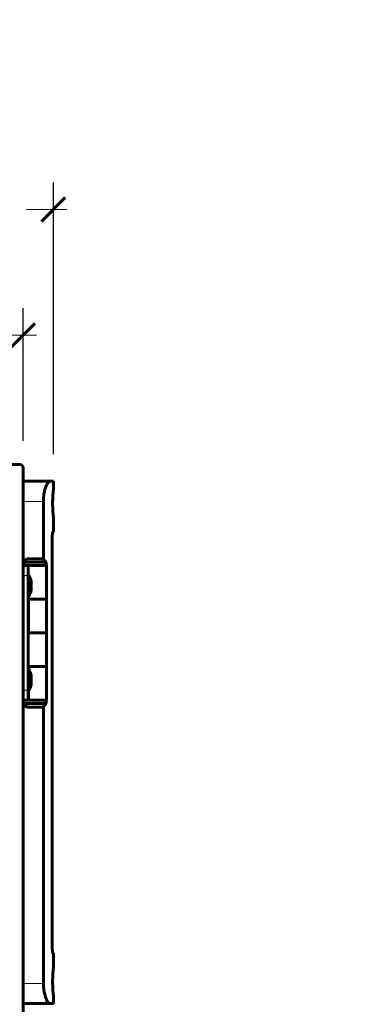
# Model space of a CAD drawing. Header units: millimetres. Extents: x 0 to 420, y 0 to 297.
# Tile 10 of 26: x 180 to 206, y 224 to 297. Entities that reach past the tile are written whole.
import ezdxf

# ---------------------------------------------------------------- set-up
doc = ezdxf.new("R2010")
doc.units = ezdxf.units.MM
doc.linetypes.add('K5LT_BASIC', pattern=[0])
doc.linetypes.add('K5LT_THIN', pattern=[0])
for name, color, linetype, true_color in [('DIM', 6, 'Continuous', 0xff00ff), ('G', 3, 'Continuous', 0x00ff00), ('R', 1, 'Continuous', 0xff0000), ('WELDING', 7, 'Continuous', 0xffffff)]:
    doc.layers.add(name, color=color, linetype=linetype, true_color=true_color)
doc.styles.add('KDIMTEXTSTYLE', font='GOST_AU.SHX', dxfattribs={"width": 0.96, "oblique": 15, "height": 5})
doc.dimstyles.new('KDIMSTYLE (1.00)', dxfattribs={"dimtxt": 5, "dimasz": 1, "dimexe": 2, "dimexo": 0, "dimgap": 1, "dimtad": 1, "dimtxsty": 'KDIMTEXTSTYLE', "dimsah": 1, "dimcen": 0, "dimdle": 1, "dimadec": 0, "dimazin": 0, "dimtfac": 0.667, "dimtmove": 0, "dimatfit": 3, "dimfxl": 1, "dimtvp": 1, "dimtolj": 1, "dimtzin": 0, "dimarcsym": 0})

# ---------------------------------------------------------------- blocks, each defined once
blk = doc.blocks.new('KDIMARROW_03')
at = {"layer": 'G', "color": 0, "linetype": 'K5LT_BASIC', "lineweight": 60}
blk.add_line((-0.884, -0.884), (0.884, 0.884), dxfattribs=at)
at = {"layer": 'R', "color": 0, "linetype": 'K5LT_THIN', "lineweight": 18}
for q in [(-1, 0), (2, 0)]:
    blk.add_line((0, 0), q, dxfattribs=at)

msp = doc.modelspace()

# ---------------------------------------------------------------- linework, layer by layer
at = {"layer": 'G', "color": 5, "linetype": 'K5LT_BASIC', "lineweight": 60, "true_color": 0x0000ff}
for p, q in [((114.246, 264.018), (179.996, 264.018)), ((180.246, 263.518), (180.246, 263.768)), ((180.246, 263.518), (180.246, 256.518)), ((182.249, 262.768), (180.246, 262.768)), ((182.496, 262.768), (182.249, 262.768)), ((182.496, 262.143), (182.496, 262.768)), ((181.757, 256.983), (181.757, 261.268)), ((182.496, 259.018), (182.496, 260.143)), ((182.496, 259.018), (182.466, 259.018)), ((182.412, 228.268), (182.412, 258.518)), ((180.246, 256.518), (181.996, 256.518)), ((180.246, 256.518), (180.246, 255.768)), ((180.271, 256.768), (180.521, 257.018)), ((180.271, 256.768), (180.271, 256.518)), ((181.121, 256.768), (180.271, 256.768)), ((181.121, 257.018), (180.521, 257.018)), ((180.621, 256.518), (180.621, 255.768)), ((181.721, 257.018), (181.121, 257.018)), ((181.971, 256.768), (181.121, 256.768)), ((181.971, 256.768), (181.721, 257.018)), ((181.971, 256.768), (181.971, 256.518)), ((181.996, 254.018), (181.996, 256.518)), ((180.246, 255.768), (180.246, 247.268)), ((180.621, 255.768), (180.621, 247.268)), ((180.85, 254.757), (180.85, 255.331)), ((180.85, 254.706), (180.85, 254.848)), ((180.621, 254.018), (181.996, 254.018)), ((180.646, 254.018), (180.646, 251.518)), ((180.652, 254.018), (180.652, 251.518)), ((181.996, 254.018), (181.996, 251.518)), ((180.621, 251.518), (181.996, 251.518)), ((181.996, 249.018), (181.996, 251.518)), ((180.621, 249.018), (181.996, 249.018)), ((180.646, 249.018), (180.646, 248.854)), ((180.652, 249.018), (180.652, 248.844)), ((180.85, 247.757), (180.85, 248.331)), ((181.996, 249.018), (181.996, 246.518)), ((180.85, 247.706), (180.85, 247.848)), ((180.246, 246.518), (180.246, 247.268)), ((180.621, 246.518), (180.621, 247.268)), ((180.646, 247.183), (180.646, 246.518)), ((180.652, 247.193), (180.652, 246.518)), ((180.621, 246.518), (180.246, 246.518)), ((180.246, 246.518), (180.246, 210.268)), ((180.271, 246.518), (180.271, 246.268)), ((180.652, 246.518), (180.271, 246.518)), ((180.521, 246.018), (180.271, 246.268)), ((181.121, 246.268), (180.271, 246.268)), ((181.996, 246.518), (180.652, 246.518)), ((181.971, 246.268), (181.121, 246.268)), ((181.721, 246.018), (181.971, 246.268)), ((181.971, 246.518), (181.971, 246.268)), ((181.121, 246.018), (180.521, 246.018)), ((181.721, 246.018), (181.121, 246.018)), ((181.757, 225.518), (181.757, 246.054)), ((182.466, 227.768), (182.371, 227.768)), ((182.496, 227.768), (182.466, 227.768)), ((182.496, 226.643), (182.496, 227.768)), ((182.496, 224.018), (182.496, 224.643)), ((182.249, 224.018), (180.246, 224.018)), ((182.496, 224.018), (182.249, 224.018))]:
    msp.add_line(p, q, dxfattribs=at)
for centre, radius, start, end in [((179.996, 263.768), 0.25, 0, 90), ((179.271, 255.018), 1.609, 11.19882, 32.9416), ((179.271, 255.018), 1.609, 327.0584, 348.80118), ((179.271, 248.018), 1.609, 11.19882, 32.9416), ((179.271, 248.018), 1.609, 327.0584, 348.80118)]:
    msp.add_arc(centre, radius, start, end, dxfattribs=at)
at = {"layer": 'R', "color": 7, "linetype": 'K5LT_THIN', "lineweight": 18}
for p, q in [((181.757, 261.268), (180.246, 261.268)), ((180.621, 255.768), (180.246, 255.768)), ((180.621, 247.268), (180.246, 247.268)), ((181.757, 225.518), (180.246, 225.518))]:
    msp.add_line(p, q, dxfattribs=at)
at = {"layer": 'WELDING', "color": 5, "linetype": 'K5LT_BASIC', "lineweight": 60, "true_color": 0x0000ff}
for points, knots in [([(181.757, 261.268), (181.757, 261.327), (181.759, 261.438), (181.771, 261.596), (181.787, 261.737), (181.807, 261.86), (181.834, 261.998), (181.861, 262.109), (181.898, 262.236), (181.937, 262.353), (181.998, 262.496), (182.065, 262.619), (182.132, 262.706), (182.194, 262.757), (182.231, 262.768), (182.249, 262.768)], [0, 0, 0, 0, 1.153115, 2.215068, 3.181081, 4.083061, 4.857324, 6.278224, 6.7302, 8.10726, 9.493791, 11.310429, 12.980737, 14.394997, 16, 16, 16, 16]), ([(182.496, 260.143), (182.496, 260.143), (182.496, 260.146), (182.495, 260.157), (182.493, 260.172), (182.491, 260.197), (182.487, 260.235), (182.482, 260.285), (182.477, 260.341), (182.472, 260.402), (182.467, 260.472), (182.461, 260.557), (182.455, 260.657), (182.45, 260.768), (182.446, 260.887), (182.443, 261.01), (182.442, 261.135), (182.443, 261.26), (182.445, 261.383), (182.449, 261.502), (182.454, 261.614), (182.46, 261.715), (182.466, 261.802), (182.472, 261.879), (182.477, 261.95), (182.483, 262.014), (182.488, 262.067), (182.492, 262.101), (182.495, 262.126), (182.496, 262.14), (182.496, 262.143), (182.496, 262.143)], [0, 0, 0, 0, 1.034264, 1.707065, 2.412229, 3.330672, 4.4296, 5.566448, 6.560783, 7.483262, 8.476545, 9.611013, 10.815835, 12.09033, 13.364169, 14.636994, 15.909431, 17.181357, 18.453162, 19.724767, 20.996327, 22.198502, 23.331315, 24.395205, 25.459567, 26.739676, 27.948824, 29.087019, 29.841087, 31.080897, 32, 32, 32, 32]), ([(182.412, 258.518), (182.412, 258.543), (182.412, 258.606), (182.415, 258.689), (182.42, 258.766), (182.425, 258.822), (182.429, 258.864), (182.433, 258.897), (182.438, 258.926), (182.443, 258.955), (182.448, 258.98), (182.454, 259), (182.46, 259.015), (182.464, 259.018), (182.466, 259.018)], [0, 0, 0, 0, 1.376813, 3.609598, 4.870199, 6.297044, 7.39398, 8.066172, 9.071369, 10.079803, 11.09158, 12.390722, 13.453203, 15, 15, 15, 15]), ([(182.466, 259.018), (182.464, 259.018), (182.461, 259.016), (182.455, 259.003), (182.449, 258.984), (182.443, 258.956), (182.438, 258.928), (182.433, 258.895), (182.429, 258.862), (182.425, 258.822), (182.42, 258.766), (182.416, 258.703), (182.413, 258.619), (182.412, 258.561), (182.412, 258.524)], [0, 0, 0, 0, 1.380789, 2.323041, 3.789856, 4.805965, 6.074378, 6.899648, 7.809526, 8.865267, 9.91586, 11.670911, 12.874057, 15, 15, 15, 15]), ([(182.466, 227.768), (182.464, 227.768), (182.46, 227.772), (182.454, 227.787), (182.447, 227.81), (182.441, 227.839), (182.436, 227.873), (182.431, 227.907), (182.427, 227.942), (182.424, 227.979), (182.419, 228.034), (182.415, 228.098), (182.412, 228.18), (182.412, 228.236), (182.412, 228.268)], [0, 0, 0, 0, 1.381099, 2.762875, 4.027167, 5.207054, 6.333459, 7.43885, 8.115014, 9.123204, 10.132564, 11.826552, 13.132247, 15, 15, 15, 15]), ([(182.412, 228.263), (182.412, 228.241), (182.412, 228.179), (182.415, 228.098), (182.42, 228.021), (182.425, 227.965), (182.429, 227.923), (182.433, 227.89), (182.438, 227.861), (182.443, 227.832), (182.448, 227.807), (182.454, 227.787), (182.46, 227.772), (182.464, 227.768), (182.466, 227.768)], [0, 0, 0, 0, 1.283934, 3.531942, 4.801138, 6.23771, 7.342125, 8.018899, 9.030949, 10.046259, 11.064934, 12.372933, 13.442658, 15, 15, 15, 15]), ([(182.496, 224.643), (182.496, 224.643), (182.496, 224.646), (182.495, 224.657), (182.493, 224.672), (182.491, 224.697), (182.487, 224.735), (182.482, 224.785), (182.477, 224.841), (182.472, 224.902), (182.467, 224.972), (182.461, 225.057), (182.455, 225.157), (182.45, 225.268), (182.446, 225.387), (182.443, 225.51), (182.442, 225.635), (182.443, 225.76), (182.445, 225.883), (182.449, 226.002), (182.454, 226.114), (182.46, 226.215), (182.466, 226.302), (182.472, 226.379), (182.477, 226.45), (182.483, 226.514), (182.488, 226.567), (182.492, 226.601), (182.495, 226.626), (182.496, 226.64), (182.496, 226.643), (182.496, 226.643)], [0, 0, 0, 0, 1.034264, 1.707065, 2.412229, 3.330672, 4.4296, 5.566448, 6.560783, 7.483262, 8.476545, 9.611013, 10.815835, 12.09033, 13.364169, 14.636994, 15.909431, 17.181357, 18.453162, 19.724767, 20.996327, 22.198502, 23.331315, 24.395205, 25.459567, 26.739676, 27.948824, 29.087019, 29.841087, 31.080898, 32, 32, 32, 32]), ([(182.249, 224.018), (182.23, 224.018), (182.191, 224.031), (182.124, 224.09), (182.057, 224.182), (181.985, 224.318), (181.927, 224.462), (181.873, 224.632), (181.831, 224.798), (181.798, 224.971), (181.777, 225.134), (181.765, 225.26), (181.758, 225.39), (181.757, 225.467), (181.757, 225.518)], [0, 0, 0, 0, 1.565248, 2.990899, 4.787286, 6.09315, 7.905855, 8.971976, 10.343404, 11.636028, 12.559807, 13.559017, 14.037473, 15, 15, 15, 15])]:
    msp.add_open_spline(points, degree=3, knots=knots, dxfattribs=at)

# ---------------------------------------------------------------- dimensions: what is measured, and where the dimension line sits
at = {"layer": 'DIM', "color": 7}
for base, p1, p2, location, text in [((111.234, 282.917), (182.496, 262.768), (111.234, 196.456), (146.865, 282.917), '\\H3.0;\\W0.965;\\Q15;\\Q15;\\H3.0;\\W0.965;\\Q15;\\H3.0;\\W0.965;\\Q15;\\Q15;285\\Q15;\\H0.00;\\H3.0;\\W0.965;\\Q15;\\Q15;'), ((113.746, 273.593), (180.246, 263.768), (113.746, 263.768), (146.996, 273.593), '\\H3.0;\\W0.965;\\Q15;\\Q15;\\H3.0;\\W0.965;\\Q15;\\H3.0;\\W0.965;\\Q15;\\Q15;266\\H3.0;\\W0.965;\\Q15;\\Q15;')]:
    msp.add_linear_dim(base=base, p1=p1, p2=p2, location=location, text=text, dimstyle='KDIMSTYLE (1.00)', override={"dimexo": 2, "dimblk1": 'KDIMARROW_03', "dimblk2": 'KDIMARROW_03', "dimse1": 0, "dimse2": 0, "dimclrt": 7, "dimtolj": 1}, dxfattribs=at).render()

doc.saveas('drawing.dxf')
